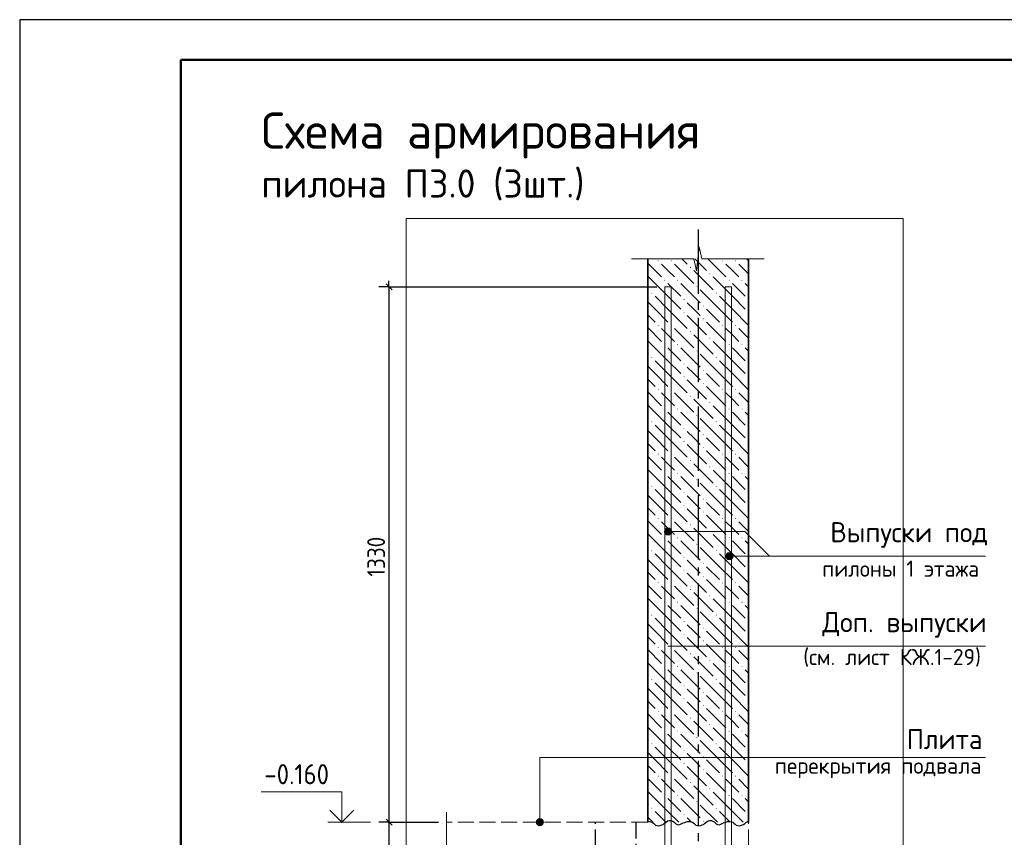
# Model space of a CAD drawing. Header units: millimetres. Extents: x 0 to 42000, y 0 to 29700.
# Tile 9 of 18: x 0 to 12227, y 19543 to 29700. Entities that reach past the tile are written whole.
import ezdxf

# ---------------------------------------------------------------- set-up
doc = ezdxf.new("R2010")
doc.units = ezdxf.units.MM
doc.linetypes.add('______2', pattern=[270, 200, -70])
doc.linetypes.add('______5', pattern=[1100, 800, -100, 100, -100])
for name, color, linetype, lineweight in [('S1 Продольная арматура', 7, 'Continuous', 35), ('Standard', 7, 'Continuous', 25), ('ЖБ Перекрытие верхний уровень', 7, '______2', 25), ('ЖБ Пилон', 7, 'Continuous', 35), ('Заголовок чертежа', 7, 'Continuous', 25), ('Позиционная метка диаметр_ шаг', 7, 'Continuous', 13), ('Позиционная метка линия выноска', 7, 'Continuous', 13), ('Примечания', 7, 'Continuous', 13)]:
    doc.layers.add(name, color=color, linetype=linetype, lineweight=lineweight)
doc.layers.add('Оси', color=7, linetype='______5')
doc.styles.add('ISOCPEUR', font='txt')

msp = doc.modelspace()

# ---------------------------------------------------------------- hatches: boundary and pattern name
at = {"layer": 'ЖБ Пилон', "linetype": 'Continuous', "lineweight": 18, "transparency": 33554687}
for points in [[(7923, 26704), (7930, 26710), (7936, 26704), (7930, 26697)], [(8083, 26704), (8090, 26710), (8096, 26704), (8090, 26697)], [(8723, 26704), (8730, 26710), (8736, 26704), (8730, 26697)], [(8883, 26704), (8890, 26710), (8896, 26704), (8890, 26697)], [(8323, 26624), (8330, 26630), (8336, 26624), (8330, 26617)], [(8563, 26544), (8570, 26550), (8576, 26544), (8570, 26537)], [(8003, 26464), (8010, 26470), (8016, 26464), (8010, 26457)], [(8163, 26464), (8170, 26470), (8176, 26464), (8170, 26457)], [(8803, 26464), (8810, 26470), (8816, 26464), (8810, 26457)], [(8963, 26464), (8970, 26470), (8976, 26464), (8970, 26457)], [(7843, 26304), (7850, 26310), (7856, 26304), (7850, 26297)], [(8403, 26384), (8410, 26390), (8416, 26384), (8410, 26377)], [(8643, 26304), (8650, 26310), (8656, 26304), (8650, 26297)], [(8243, 26224), (8250, 26230), (8256, 26224), (8250, 26217)], [(9043, 26224), (9050, 26230), (9051, 26230), (9051, 26218), (9050, 26217)], [(8243, 26064), (8250, 26070), (8256, 26064), (8250, 26057)], [(8483, 26144), (8490, 26150), (8496, 26144), (8490, 26137)], [(9043, 26064), (9050, 26070), (9051, 26070), (9051, 26058), (9050, 26057)], [(8483, 25984), (8490, 25990), (8496, 25984), (8490, 25977)], [(7923, 25904), (7930, 25910), (7936, 25904), (7930, 25897)], [(8083, 25904), (8090, 25910), (8096, 25904), (8090, 25897)], [(8323, 25824), (8330, 25830), (8336, 25824), (8330, 25817)], [(8723, 25904), (8730, 25910), (8736, 25904), (8730, 25897)], [(8883, 25904), (8890, 25910), (8896, 25904), (8890, 25897)], [(8563, 25744), (8570, 25750), (8576, 25744), (8570, 25737)], [(8003, 25664), (8010, 25670), (8016, 25664), (8010, 25657)], [(8163, 25664), (8170, 25670), (8176, 25664), (8170, 25657)], [(8403, 25584), (8410, 25590), (8416, 25584), (8410, 25577)], [(8803, 25664), (8810, 25670), (8816, 25664), (8810, 25657)], [(8963, 25664), (8970, 25670), (8976, 25664), (8970, 25657)], [(7843, 25504), (7850, 25510), (7856, 25504), (7850, 25497)], [(8643, 25504), (8650, 25510), (8656, 25504), (8650, 25497)], [(8243, 25424), (8250, 25430), (8256, 25424), (8250, 25417)], [(8483, 25344), (8490, 25350), (8496, 25344), (8490, 25337)], [(9043, 25424), (9050, 25430), (9051, 25430), (9051, 25418), (9050, 25417)], [(8243, 25264), (8250, 25270), (8256, 25264), (8250, 25257)], [(8483, 25184), (8490, 25190), (8496, 25184), (8490, 25177)], [(9043, 25264), (9050, 25270), (9051, 25270), (9051, 25258), (9050, 25257)], [(7923, 25104), (7930, 25110), (7936, 25104), (7930, 25097)], [(8083, 25104), (8090, 25110), (8096, 25104), (8090, 25097)], [(8723, 25104), (8730, 25110), (8736, 25104), (8730, 25097)], [(8883, 25104), (8890, 25110), (8896, 25104), (8890, 25097)], [(8323, 25024), (8330, 25030), (8336, 25024), (8330, 25017)], [(8563, 24944), (8570, 24950), (8576, 24944), (8570, 24937)], [(8003, 24864), (8010, 24870), (8016, 24864), (8010, 24857)], [(8163, 24864), (8170, 24870), (8176, 24864), (8170, 24857)], [(8803, 24864), (8810, 24870), (8816, 24864), (8810, 24857)], [(8963, 24864), (8970, 24870), (8976, 24864), (8970, 24857)], [(7843, 24704), (7850, 24710), (7856, 24704), (7850, 24697)], [(8403, 24784), (8410, 24790), (8416, 24784), (8410, 24777)], [(8643, 24704), (8650, 24710), (8656, 24704), (8650, 24697)], [(8243, 24624), (8250, 24630), (8256, 24624), (8250, 24617)], [(9043, 24624), (9050, 24630), (9051, 24630), (9051, 24618), (9050, 24617)], [(8243, 24464), (8250, 24470), (8256, 24464), (8250, 24457)], [(8483, 24544), (8490, 24550), (8496, 24544), (8490, 24537)], [(9043, 24464), (9050, 24470), (9051, 24470), (9051, 24458), (9050, 24457)], [(8483, 24384), (8490, 24390), (8496, 24384), (8490, 24377)], [(7923, 24304), (7930, 24310), (7936, 24304), (7930, 24297)], [(8083, 24304), (8090, 24310), (8096, 24304), (8090, 24297)], [(8323, 24224), (8330, 24230), (8336, 24224), (8330, 24217)], [(8723, 24304), (8730, 24310), (8736, 24304), (8730, 24297)], [(8883, 24304), (8890, 24310), (8896, 24304), (8890, 24297)], [(8563, 24144), (8570, 24150), (8576, 24144), (8570, 24137)], [(8003, 24064), (8010, 24070), (8016, 24064), (8010, 24057)], [(8163, 24064), (8170, 24070), (8176, 24064), (8170, 24057)], [(8403, 23984), (8410, 23990), (8416, 23984), (8410, 23977)], [(8803, 24064), (8810, 24070), (8816, 24064), (8810, 24057)], [(8963, 24064), (8970, 24070), (8976, 24064), (8970, 24057)], [(7843, 23904), (7850, 23910), (7856, 23904), (7850, 23897)], [(8643, 23904), (8650, 23910), (8656, 23904), (8650, 23897)], [(8243, 23824), (8250, 23830), (8256, 23824), (8250, 23817)], [(8483, 23744), (8490, 23750), (8496, 23744), (8490, 23737)], [(9043, 23824), (9050, 23830), (9051, 23830), (9051, 23818), (9050, 23817)], [(8243, 23664), (8250, 23670), (8256, 23664), (8250, 23657)], [(9043, 23664), (9050, 23670), (9051, 23670), (9051, 23658), (9050, 23657)], [(7923, 23504), (7930, 23510), (7936, 23504), (7930, 23497)], [(8083, 23504), (8090, 23510), (8096, 23504), (8090, 23497)], [(8483, 23584), (8490, 23590), (8496, 23584), (8490, 23577)], [(8723, 23504), (8730, 23510), (8736, 23504), (8730, 23497)], [(8883, 23504), (8890, 23510), (8896, 23504), (8890, 23497)], [(8323, 23424), (8330, 23430), (8336, 23424), (8330, 23417)], [(8003, 23264), (8010, 23270), (8016, 23264), (8010, 23257)], [(8163, 23264), (8170, 23270), (8176, 23264), (8170, 23257)], [(8563, 23344), (8570, 23350), (8576, 23344), (8570, 23337)], [(8803, 23264), (8810, 23270), (8816, 23264), (8810, 23257)], [(8963, 23264), (8970, 23270), (8976, 23264), (8970, 23257)], [(7843, 23104), (7850, 23110), (7856, 23104), (7850, 23097)], [(8403, 23184), (8410, 23190), (8416, 23184), (8410, 23177)], [(8643, 23104), (8650, 23110), (8656, 23104), (8650, 23097)], [(8243, 23024), (8250, 23030), (8256, 23024), (8250, 23017)], [(9043, 23024), (9050, 23030), (9051, 23030), (9051, 23018), (9050, 23017)], [(8243, 22864), (8250, 22870), (8256, 22864), (8250, 22857)], [(8483, 22944), (8490, 22950), (8496, 22944), (8490, 22937)], [(9043, 22864), (9050, 22870), (9051, 22870), (9051, 22858), (9050, 22857)], [(8483, 22784), (8490, 22790), (8496, 22784), (8490, 22777)], [(7923, 22704), (7930, 22710), (7936, 22704), (7930, 22697)], [(8083, 22704), (8090, 22710), (8096, 22704), (8090, 22697)], [(8323, 22624), (8330, 22630), (8336, 22624), (8330, 22617)], [(8723, 22704), (8730, 22710), (8736, 22704), (8730, 22697)], [(8883, 22704), (8890, 22710), (8896, 22704), (8890, 22697)], [(8563, 22544), (8570, 22550), (8576, 22544), (8570, 22537)], [(8003, 22464), (8010, 22470), (8016, 22464), (8010, 22457)], [(8163, 22464), (8170, 22470), (8176, 22464), (8170, 22457)], [(8403, 22384), (8410, 22390), (8416, 22384), (8410, 22377)], [(8803, 22464), (8810, 22470), (8816, 22464), (8810, 22457)], [(8963, 22464), (8970, 22470), (8976, 22464), (8970, 22457)], [(7843, 22304), (7850, 22310), (7856, 22304), (7850, 22297)], [(8643, 22304), (8650, 22310), (8656, 22304), (8650, 22297)], [(8243, 22224), (8250, 22230), (8256, 22224), (8250, 22217)], [(8483, 22144), (8490, 22150), (8496, 22144), (8490, 22137)], [(9043, 22224), (9050, 22230), (9051, 22230), (9051, 22218), (9050, 22217)], [(8243, 22064), (8250, 22070), (8256, 22064), (8250, 22057)], [(9043, 22064), (9050, 22070), (9051, 22070), (9051, 22058), (9050, 22057)], [(7923, 21904), (7930, 21910), (7936, 21904), (7930, 21897)], [(8083, 21904), (8090, 21910), (8096, 21904), (8090, 21897)], [(8483, 21984), (8490, 21990), (8496, 21984), (8490, 21977)], [(8723, 21904), (8730, 21910), (8736, 21904), (8730, 21897)], [(8883, 21904), (8890, 21910), (8896, 21904), (8890, 21897)], [(8323, 21824), (8330, 21830), (8336, 21824), (8330, 21817)], [(8003, 21664), (8010, 21670), (8016, 21664), (8010, 21657)], [(8163, 21664), (8170, 21670), (8176, 21664), (8170, 21657)], [(8563, 21744), (8570, 21750), (8576, 21744), (8570, 21737)], [(8803, 21664), (8810, 21670), (8816, 21664), (8810, 21657)], [(8963, 21664), (8970, 21670), (8976, 21664), (8970, 21657)], [(8403, 21584), (8410, 21590), (8416, 21584), (8410, 21577)], [(7843, 21504), (7850, 21510), (7856, 21504), (7850, 21497)], [(8243, 21424), (8250, 21430), (8256, 21424), (8250, 21417)], [(8643, 21504), (8650, 21510), (8656, 21504), (8650, 21497)], [(9043, 21424), (9050, 21430), (9051, 21430), (9051, 21418), (9050, 21417)], [(8483, 21344), (8490, 21350), (8496, 21344), (8490, 21337)], [(8243, 21264), (8250, 21270), (8256, 21264), (8250, 21257)], [(8483, 21184), (8490, 21190), (8496, 21184), (8490, 21177)], [(9043, 21264), (9050, 21270), (9051, 21270), (9051, 21258), (9050, 21257)], [(7923, 21104), (7930, 21110), (7936, 21104), (7930, 21097)], [(8083, 21104), (8090, 21110), (8096, 21104), (8090, 21097)], [(8323, 21024), (8330, 21030), (8336, 21024), (8330, 21017)], [(8723, 21104), (8730, 21110), (8736, 21104), (8730, 21097)], [(8883, 21104), (8890, 21110), (8896, 21104), (8890, 21097)], [(8563, 20944), (8570, 20950), (8576, 20944), (8570, 20937)], [(8003, 20864), (8010, 20870), (8016, 20864), (8010, 20857)], [(8163, 20864), (8170, 20870), (8176, 20864), (8170, 20857)], [(8403, 20784), (8410, 20790), (8416, 20784), (8410, 20777)], [(8803, 20864), (8810, 20870), (8816, 20864), (8810, 20857)], [(8963, 20864), (8970, 20870), (8976, 20864), (8970, 20857)], [(7843, 20704), (7850, 20710), (7856, 20704), (7850, 20697)], [(8643, 20704), (8650, 20710), (8656, 20704), (8650, 20697)], [(8243, 20624), (8250, 20630), (8256, 20624), (8250, 20617)], [(8483, 20544), (8490, 20550), (8496, 20544), (8490, 20537)], [(9043, 20624), (9050, 20630), (9051, 20630), (9051, 20618), (9050, 20617)], [(8243, 20464), (8250, 20470), (8256, 20464), (8250, 20457)], [(9043, 20464), (9050, 20470), (9051, 20470), (9051, 20458), (9050, 20457)], [(7923, 20304), (7930, 20310), (7936, 20304), (7930, 20297)], [(8083, 20304), (8090, 20310), (8096, 20304), (8090, 20297)], [(8483, 20384), (8490, 20390), (8496, 20384), (8490, 20377)], [(8723, 20304), (8730, 20310), (8736, 20304), (8730, 20297)], [(8883, 20304), (8890, 20310), (8896, 20304), (8890, 20297)], [(8323, 20224), (8330, 20230), (8336, 20224), (8330, 20217)], [(8003, 20064), (8010, 20070), (8016, 20064), (8010, 20057)], [(8163, 20064), (8170, 20070), (8176, 20064), (8170, 20057)], [(8563, 20144), (8570, 20150), (8576, 20144), (8570, 20137)], [(8803, 20064), (8810, 20070), (8816, 20064), (8810, 20057)], [(8963, 20064), (8970, 20070), (8976, 20064), (8970, 20057)], [(8403, 19984), (8410, 19990), (8416, 19984), (8410, 19977)], [(7843, 19904), (7850, 19910), (7856, 19904), (7850, 19897)], [(8243, 19824), (8250, 19830), (8256, 19824), (8250, 19817)], [(8643, 19904), (8650, 19910), (8656, 19904), (8650, 19897)], [(9043, 19824), (9050, 19830), (9051, 19830), (9051, 19818), (9050, 19817)], [(8483, 19744), (8490, 19750), (8496, 19744), (8490, 19737)]]:
    msp.add_hatch(color=7, dxfattribs=at).paths.add_polyline_path(points, flags=16)
at = {"layer": 'Позиционная метка линия выноска', "linetype": 'Continuous', "lineweight": 13, "transparency": 33554687}
for points in [[(8012, 23318), (8012, 23363), (8006, 23340)], [(8012, 23363), (8028, 23301), (8028, 23379)], [(8012, 23363), (8012, 23318), (8028, 23301)], [(8028, 23379), (8051, 23295), (8051, 23385)], [(8028, 23379), (8028, 23301), (8051, 23295)], [(8051, 23385), (8051, 23295), (8073, 23301)], [(8051, 23385), (8073, 23301), (8073, 23379)], [(8073, 23379), (8073, 23301), (8089, 23318)], [(8073, 23379), (8089, 23318), (8089, 23363)], [(8089, 23363), (8089, 23318), (8096, 23340)], [(8774, 23012), (8774, 23057), (8768, 23035)], [(8774, 23057), (8790, 22996), (8790, 23074)], [(8774, 23057), (8774, 23012), (8790, 22996)], [(8790, 23074), (8813, 22990), (8813, 23080)], [(8790, 23074), (8790, 22996), (8813, 22990)], [(8813, 23080), (8813, 22990), (8835, 22996)], [(8813, 23080), (8835, 22996), (8835, 23074)], [(8835, 23074), (8835, 22996), (8851, 23012)], [(8835, 23074), (8851, 23012), (8851, 23057)], [(8851, 23057), (8851, 23012), (8858, 23035)], [(6415, 19730), (6505, 19730), (6499, 19753)], [(6415, 19730), (6499, 19753), (6421, 19753)], [(6421, 19708), (6505, 19730), (6415, 19730)], [(6421, 19753), (6499, 19753), (6482, 19769)], [(6421, 19753), (6482, 19769), (6437, 19769)], [(6421, 19708), (6499, 19708), (6505, 19730)], [(6437, 19691), (6499, 19708), (6421, 19708)], [(6437, 19769), (6482, 19769), (6460, 19775)], [(6437, 19691), (6482, 19691), (6499, 19708)], [(6482, 19691), (6437, 19691), (6460, 19685)]]:
    msp.add_hatch(color=7, dxfattribs=at).paths.add_polyline_path(points)

# ---------------------------------------------------------------- linework, layer by layer
at = {"layer": 'S1 Продольная арматура', "color": 7, "linetype": 'Continuous', "lineweight": 18, "transparency": 33554687}
for points in [[(8011, 5030), (8011, 26380), (8091, 26380), (8091, 5030), (8011, 5030)], [(8011, 5030), (8011, 26380), (8091, 26380), (8091, 5030), (8011, 5030)], [(8011, 5030), (8011, 26380), (8091, 26380), (8091, 5030), (8011, 5030)], [(8011, 5030), (8011, 26380), (8091, 26380), (8091, 5030), (8011, 5030)], [(8011, 5030), (8011, 26380), (8091, 26380), (8091, 5030), (8011, 5030)], [(8011, 5030), (8011, 26380), (8091, 26380), (8091, 5030), (8011, 5030)], [(8011, 5030), (8011, 26380), (8091, 26380), (8091, 5030), (8011, 5030)], [(8011, 5030), (8011, 26380), (8091, 26380), (8091, 5030), (8011, 5030)], [(8761, 5030), (8761, 26380), (8841, 26380), (8841, 5030), (8761, 5030)], [(8761, 5030), (8761, 26380), (8841, 26380), (8841, 5030), (8761, 5030)], [(8761, 5030), (8761, 26380), (8841, 26380), (8841, 5030), (8761, 5030)], [(8761, 5030), (8761, 26380), (8841, 26380), (8841, 5030), (8761, 5030)], [(8761, 5030), (8761, 26380), (8841, 26380), (8841, 5030), (8761, 5030)], [(8761, 5030), (8761, 26380), (8841, 26380), (8841, 5030), (8761, 5030)], [(8761, 5030), (8761, 26380), (8841, 26380), (8841, 5030), (8761, 5030)], [(8761, 5030), (8761, 26380), (8841, 26380), (8841, 5030), (8761, 5030)]]:
    msp.add_lwpolyline(points, dxfattribs=at)
at = {"layer": 'Standard', "color": 7, "linetype": 'Continuous', "lineweight": 25, "transparency": 33554687}
for p, q in [((2000, 29200), (2000, 1058)), ((4549, 26418), (4624, 26343)), ((4549, 19768), (4624, 19693))]:
    msp.add_line(p, q, dxfattribs=at)
at = {"layer": 'Standard', "color": 7, "linetype": 'Continuous', "lineweight": -3, "transparency": 33554687}
for p, q in [((4586, 26380), (4586, 26455)), ((4586, 26380), (4461, 26380)), ((4586, 26380), (4711, 26380)), ((4586, 26380), (7911, 26380)), ((4586, 19730), (4461, 19730)), ((4586, 19730), (4711, 19730)), ((4586, 19730), (5199, 19730)), ((4586, 19730), (4586, 18630))]:
    msp.add_line(p, q, dxfattribs=at)
at = {"layer": 'Standard', "color": 7, "linetype": 'Continuous', "lineweight": 13, "transparency": 33554687}
msp.add_line((4356, 19730), (3826, 19730), dxfattribs=at)
at = {"layer": 'Standard', "color": 7, "linetype": 'Continuous', "lineweight": 25, "transparency": 33554687}
msp.add_lwpolyline([(0, 0), (42000, 0), (42000, 29700), (0, 29700), (0, 0)], close=True, dxfattribs=at)
at = {"layer": 'Standard', "color": 7, "linetype": 'Continuous', "lineweight": 50, "transparency": 33554687}
msp.add_lwpolyline([(2000, 29200), (41500, 29200), (41500, 500), (2000, 500), (2000, 29200)], close=True, dxfattribs=at)
at = {"layer": 'Standard', "color": 7, "linetype": 'Continuous', "lineweight": 13, "transparency": 33554687}
for points in [[(23000, 29200), (2000, 29200), (2000, 500), (23000, 500), (23000, 29200)], [(4000, 19730), (4000, 20110), (3000, 20110)]]:
    msp.add_lwpolyline(points, dxfattribs=at)
at = {"layer": 'Standard', "color": 254, "linetype": 'Continuous', "lineweight": 18, "true_color": 0xc4c4ff, "transparency": 33554687}
msp.add_lwpolyline([(4799, 2089), (10973, 2089), (10973, 27230), (4799, 27230), (4799, 2089)], dxfattribs=at)
at = {"layer": 'Standard', "color": 7, "linetype": 'Continuous', "lineweight": -3, "transparency": 33554687}
msp.add_lwpolyline([(4586, 26380), (4586, 22684), (4586, 22684), (4586, 19730)], dxfattribs=at)
at = {"layer": 'Standard', "color": 7, "linetype": 'Continuous', "lineweight": 35, "transparency": 33554687}
msp.add_lwpolyline([(4148, 19879), (4000, 19730), (3852, 19879)], dxfattribs=at)
at = {"layer": 'ЖБ Перекрытие верхний уровень', "color": 7, "linetype": '______2', "lineweight": 18, "transparency": 33554687}
for p, q in [((7799, 19730), (5299, 19730)), ((9052, 18630), (9052, 19730))]:
    msp.add_line(p, q, dxfattribs=at)
at = {"layer": 'ЖБ Пилон', "color": 7, "linetype": 'Continuous', "lineweight": 35, "transparency": 33554687}
for p, q in [((7799, 26730), (7799, 19730)), ((9051, 19730), (9051, 26730))]:
    msp.add_line(p, q, dxfattribs=at)
at = {"layer": 'ЖБ Пилон', "color": 9, "linetype": 'Continuous', "lineweight": 18, "true_color": 0xc7c7c7, "transparency": 33554687}
for p, q in [((7799, 26675), (7970, 26504)), ((8050, 26584), (7970, 26664)), ((8130, 26664), (8370, 26424)), ((8224, 26730), (8290, 26664)), ((8384, 26730), (8530, 26584)), ((8544, 26730), (8770, 26504)), ((8850, 26584), (8770, 26664)), ((8930, 26664), (9051, 26543)), ((9024, 26730), (9051, 26703)), ((8130, 26504), (8050, 26584)), ((8370, 26584), (8610, 26344)), ((8930, 26504), (8850, 26584)), ((8050, 26264), (7810, 26504)), ((8050, 26424), (8210, 26264)), ((8210, 26424), (8450, 26184)), ((8850, 26264), (8610, 26504)), ((8850, 26424), (9010, 26264)), ((9010, 26424), (9051, 26383)), ((7799, 26355), (7810, 26344)), ((8690, 26104), (8450, 26344)), ((7890, 26104), (7799, 26195)), ((7890, 26264), (8050, 26104)), ((8050, 26264), (8210, 26104)), ((8370, 26104), (8290, 26184)), ((8690, 26264), (8850, 26104)), ((8850, 26264), (9010, 26104)), ((7890, 26104), (8050, 25944)), ((8050, 26104), (8290, 25864)), ((8450, 26024), (8370, 26104)), ((8530, 26104), (8690, 25944)), ((8690, 26104), (8850, 25944)), ((8850, 26104), (9051, 25903)), ((7799, 26035), (7890, 25944)), ((8290, 26024), (8530, 25784)), ((8530, 25944), (8770, 25704)), ((7799, 25875), (7970, 25704)), ((8050, 25784), (7970, 25864)), ((8130, 25864), (8370, 25624)), ((8850, 25784), (8770, 25864)), ((8930, 25864), (9051, 25743)), ((8050, 25464), (7810, 25704)), ((8130, 25704), (8050, 25784)), ((8370, 25784), (8610, 25544)), ((8850, 25464), (8610, 25704)), ((8930, 25704), (8850, 25784)), ((7799, 25555), (7810, 25544)), ((8050, 25624), (8210, 25464)), ((8210, 25624), (8450, 25384)), ((8850, 25624), (9010, 25464)), ((9010, 25624), (9051, 25583)), ((7890, 25464), (8050, 25304)), ((8050, 25464), (8210, 25304)), ((8690, 25304), (8450, 25544)), ((8690, 25464), (8850, 25304)), ((8850, 25464), (9010, 25304)), ((7890, 25304), (7799, 25395)), ((8370, 25304), (8290, 25384)), ((7799, 25235), (7890, 25144)), ((7890, 25304), (8050, 25144)), ((8050, 25304), (8290, 25064)), ((8290, 25224), (8530, 24984)), ((8450, 25224), (8370, 25304)), ((8530, 25304), (8690, 25144)), ((8690, 25304), (8850, 25144)), ((8850, 25304), (9051, 25103)), ((7799, 25075), (7970, 24904)), ((8530, 25144), (8770, 24904)), ((8050, 24984), (7970, 25064)), ((8130, 24904), (8050, 24984)), ((8130, 25064), (8370, 24824)), ((8370, 24984), (8610, 24744)), ((8850, 24984), (8770, 25064)), ((8930, 24904), (8850, 24984)), ((8930, 25064), (9051, 24943)), ((8050, 24664), (7810, 24904)), ((8050, 24824), (8210, 24664)), ((8210, 24824), (8450, 24584)), ((8850, 24664), (8610, 24904)), ((8850, 24824), (9010, 24664)), ((9010, 24824), (9051, 24783)), ((7799, 24755), (7810, 24744)), ((8690, 24504), (8450, 24744)), ((7890, 24504), (7799, 24595)), ((7890, 24664), (8050, 24504)), ((8050, 24664), (8210, 24504)), ((8370, 24504), (8290, 24584)), ((8690, 24664), (8850, 24504)), ((8850, 24664), (9010, 24504)), ((7890, 24504), (8050, 24344)), ((8050, 24504), (8290, 24264)), ((8450, 24424), (8370, 24504)), ((8530, 24504), (8690, 24344)), ((8690, 24504), (8850, 24344)), ((8850, 24504), (9051, 24303)), ((7799, 24435), (7890, 24344)), ((8290, 24424), (8530, 24184)), ((8530, 24344), (8770, 24104)), ((7799, 24275), (7970, 24104)), ((8050, 24184), (7970, 24264)), ((8130, 24264), (8370, 24024)), ((8850, 24184), (8770, 24264)), ((8930, 24264), (9051, 24143)), ((8050, 23864), (7810, 24104)), ((8130, 24104), (8050, 24184)), ((8370, 24184), (8610, 23944)), ((8850, 23864), (8610, 24104)), ((8930, 24104), (8850, 24184)), ((8050, 24024), (8210, 23864)), ((8210, 24024), (8450, 23784)), ((8850, 24024), (9010, 23864)), ((9010, 24024), (9051, 23983)), ((7799, 23955), (7810, 23944)), ((7890, 23864), (8050, 23704)), ((8050, 23864), (8210, 23704)), ((8690, 23704), (8450, 23944)), ((8690, 23864), (8850, 23704)), ((8850, 23864), (9010, 23704)), ((7890, 23704), (7799, 23795)), ((8370, 23704), (8290, 23784)), ((7799, 23635), (7890, 23544)), ((7890, 23704), (8050, 23544)), ((8050, 23704), (8290, 23464)), ((8290, 23624), (8530, 23384)), ((8450, 23624), (8370, 23704)), ((8530, 23704), (8690, 23544)), ((8690, 23704), (8850, 23544)), ((8850, 23704), (9051, 23503)), ((8530, 23544), (8770, 23304)), ((7799, 23475), (7970, 23304)), ((8050, 23384), (7970, 23464)), ((8130, 23304), (8050, 23384)), ((8130, 23464), (8370, 23224)), ((8370, 23384), (8610, 23144)), ((8850, 23384), (8770, 23464)), ((8930, 23304), (8850, 23384)), ((8930, 23464), (9051, 23343)), ((8050, 23064), (7810, 23304)), ((8850, 23064), (8610, 23304)), ((7799, 23155), (7810, 23144)), ((8050, 23224), (8210, 23064)), ((8210, 23224), (8450, 22984)), ((8690, 22904), (8450, 23144)), ((8850, 23224), (9010, 23064)), ((9010, 23224), (9051, 23183)), ((7890, 22904), (7799, 22995)), ((7890, 23064), (8050, 22904)), ((8050, 23064), (8210, 22904)), ((8690, 23064), (8850, 22904)), ((8850, 23064), (9010, 22904)), ((7890, 22904), (8050, 22744)), ((8050, 22904), (8290, 22664)), ((8370, 22904), (8290, 22984)), ((8450, 22824), (8370, 22904)), ((8530, 22904), (8690, 22744)), ((8690, 22904), (8850, 22744)), ((8850, 22904), (9051, 22703)), ((7799, 22835), (7890, 22744)), ((8290, 22824), (8530, 22584)), ((8530, 22744), (8770, 22504)), ((7799, 22675), (7970, 22504)), ((8050, 22584), (7970, 22664)), ((8130, 22664), (8370, 22424)), ((8850, 22584), (8770, 22664)), ((8930, 22664), (9051, 22543)), ((8050, 22264), (7810, 22504)), ((8130, 22504), (8050, 22584)), ((8370, 22584), (8610, 22344)), ((8850, 22264), (8610, 22504)), ((8930, 22504), (8850, 22584)), ((8050, 22424), (8210, 22264)), ((8210, 22424), (8450, 22184)), ((8850, 22424), (9010, 22264)), ((9010, 22424), (9051, 22383)), ((7799, 22355), (7810, 22344)), ((7890, 22264), (8050, 22104)), ((8050, 22264), (8210, 22104)), ((8690, 22104), (8450, 22344)), ((8690, 22264), (8850, 22104)), ((8850, 22264), (9010, 22104)), ((7890, 22104), (7799, 22195)), ((8370, 22104), (8290, 22184)), ((7799, 22035), (7890, 21944)), ((7890, 22104), (8050, 21944)), ((8050, 22104), (8290, 21864)), ((8290, 22024), (8530, 21784)), ((8450, 22024), (8370, 22104)), ((8530, 22104), (8690, 21944)), ((8690, 22104), (8850, 21944)), ((8850, 22104), (9051, 21903)), ((8530, 21944), (8770, 21704)), ((7799, 21875), (7970, 21704)), ((8050, 21784), (7970, 21864)), ((8130, 21704), (8050, 21784)), ((8130, 21864), (8370, 21624)), ((8370, 21784), (8610, 21544)), ((8850, 21784), (8770, 21864)), ((8930, 21704), (8850, 21784)), ((8930, 21864), (9051, 21743)), ((8050, 21464), (7810, 21704)), ((8850, 21464), (8610, 21704)), ((7799, 21555), (7810, 21544)), ((8050, 21624), (8210, 21464)), ((8210, 21624), (8450, 21384)), ((8690, 21304), (8450, 21544)), ((8850, 21624), (9010, 21464)), ((9010, 21624), (9051, 21583)), ((7890, 21464), (8050, 21304)), ((8050, 21464), (8210, 21304)), ((8690, 21464), (8850, 21304)), ((8850, 21464), (9010, 21304)), ((7890, 21304), (7799, 21395)), ((7890, 21304), (8050, 21144)), ((8050, 21304), (8290, 21064)), ((8370, 21304), (8290, 21384)), ((8450, 21224), (8370, 21304)), ((8530, 21304), (8690, 21144)), ((8690, 21304), (8850, 21144)), ((8850, 21304), (9051, 21103)), ((7799, 21235), (7890, 21144)), ((8290, 21224), (8530, 20984)), ((7799, 21075), (7970, 20904)), ((8050, 20984), (7970, 21064)), ((8130, 21064), (8370, 20824)), ((8530, 21144), (8770, 20904)), ((8850, 20984), (8770, 21064)), ((8930, 21064), (9051, 20943)), ((8130, 20904), (8050, 20984)), ((8370, 20984), (8610, 20744)), ((8930, 20904), (8850, 20984)), ((8050, 20664), (7810, 20904)), ((8050, 20824), (8210, 20664)), ((8210, 20824), (8450, 20584)), ((8850, 20664), (8610, 20904)), ((8850, 20824), (9010, 20664)), ((9010, 20824), (9051, 20783)), ((7799, 20755), (7810, 20744)), ((7890, 20664), (8050, 20504)), ((8050, 20664), (8210, 20504)), ((8690, 20504), (8450, 20744)), ((8690, 20664), (8850, 20504)), ((8850, 20664), (9010, 20504)), ((7890, 20504), (7799, 20595)), ((8370, 20504), (8290, 20584)), ((7799, 20435), (7890, 20344)), ((7890, 20504), (8050, 20344)), ((8050, 20504), (8290, 20264)), ((8290, 20424), (8530, 20184)), ((8450, 20424), (8370, 20504)), ((8530, 20504), (8690, 20344)), ((8690, 20504), (8850, 20344)), ((8850, 20504), (9051, 20303)), ((8530, 20344), (8770, 20104)), ((7799, 20275), (7970, 20104)), ((8050, 20184), (7970, 20264)), ((8130, 20104), (8050, 20184)), ((8130, 20264), (8370, 20024)), ((8370, 20184), (8610, 19944)), ((8850, 20184), (8770, 20264)), ((8930, 20104), (8850, 20184)), ((8930, 20264), (9051, 20143)), ((8050, 19864), (7810, 20104)), ((8850, 19864), (8610, 20104)), ((7799, 19955), (7810, 19944)), ((8050, 20024), (8210, 19864)), ((8210, 20024), (8450, 19784)), ((8664, 19730), (8450, 19944)), ((8850, 20024), (9010, 19864)), ((9010, 20024), (9051, 19983)), ((7890, 19864), (8024, 19730)), ((8050, 19864), (8184, 19730)), ((8690, 19864), (8824, 19730)), ((8850, 19864), (8984, 19730)), ((7864, 19730), (7799, 19795)), ((8344, 19730), (8290, 19784))]:
    msp.add_line(p, q, dxfattribs=at)
at = {"layer": 'Оси', "color": 8, "linetype": '______5', "lineweight": -3, "transparency": 33554687}
msp.add_line((8426, 27095), (8426, 2079), dxfattribs=at)
at = {"layer": 'Позиционная метка линия выноска', "color": 7, "linetype": 'Continuous', "lineweight": 13, "transparency": 33554687}
for p, q in [((8051, 23385), (8051, 23385)), ((8006, 23340), (8006, 23340)), ((8051, 23295), (8051, 23295)), ((8096, 23340), (8096, 23340)), ((8768, 23035), (8768, 23035)), ((8813, 23080), (8813, 23080)), ((8813, 23035), (11992, 23035)), ((8813, 22990), (8813, 22990)), ((8858, 23035), (8858, 23035)), ((8049, 21918), (11992, 21918)), ((6415, 19730), (6415, 19730)), ((6460, 19775), (6460, 19775)), ((6505, 19730), (6505, 19730)), ((6460, 19685), (6460, 19685))]:
    msp.add_line(p, q, dxfattribs=at)
for points in [[(8051, 23340), (9006, 23340), (9311, 23035)], [(6460, 19730), (6460, 20533), (11992, 20533)]]:
    msp.add_lwpolyline(points, dxfattribs=at)
for centre in [(8051, 23340), (8813, 23035), (6460, 19730)]:
    msp.add_circle(centre, 45, dxfattribs=at)
at = {"layer": 'Примечания', "color": 7, "linetype": 'Continuous', "lineweight": 13, "transparency": 33554687}
for p, q in [((8405, 26580), (8438, 26880)), ((8438, 26880), (8471, 26730)), ((7596, 26730), (8372, 26730)), ((8372, 26730), (8405, 26580)), ((8471, 26730), (9246, 26730)), ((9246, 26730), (9246, 26730)), ((5299, 19855), (5299, 19221))]:
    msp.add_line(p, q, dxfattribs=at)
at = {"layer": 'Примечания', "color": 253, "linetype": '______2', "lineweight": -3, "true_color": 0xababab, "transparency": 33554687}
for p, q in [((7151, 18630), (7151, 19730)), ((7651, 19730), (7651, 18630))]:
    msp.add_line(p, q, dxfattribs=at)
at = {"layer": 'Примечания', "color": 7, "linetype": 'Continuous', "lineweight": 25, "transparency": 33554687}
for points in [[(7799, 19739), (7818, 19739), (7838, 19736), (7856, 19730), (7870, 19719), (7883, 19706), (7897, 19695), (7916, 19688), (7935, 19684), (7955, 19689), (7973, 19696), (7990, 19704), (8005, 19715), (8019, 19726), (8033, 19737), (8050, 19746), (8069, 19751), (8089, 19751), (8109, 19745), (8123, 19735), (8136, 19722), (8150, 19711), (8167, 19702), (8187, 19700), (8207, 19705), (8224, 19713), (8241, 19721), (8259, 19729), (8276, 19737), (8295, 19741), (8299, 19742)], [(8299, 19739), (8318, 19739), (8338, 19736), (8356, 19730), (8370, 19719), (8383, 19706), (8397, 19695), (8416, 19688), (8435, 19684), (8455, 19689), (8473, 19696), (8490, 19704), (8505, 19715), (8519, 19726), (8533, 19737), (8550, 19746), (8569, 19751), (8589, 19751), (8609, 19745), (8623, 19735), (8636, 19722), (8650, 19711), (8667, 19702), (8687, 19700), (8707, 19705), (8724, 19713), (8741, 19721), (8759, 19729), (8776, 19737), (8795, 19741), (8799, 19742)], [(8799, 19739), (8818, 19739), (8838, 19736), (8856, 19730), (8870, 19719), (8883, 19706), (8897, 19695), (8916, 19688), (8935, 19684), (8955, 19689), (8973, 19696), (8990, 19704), (9005, 19715), (9019, 19726), (9033, 19737), (9050, 19746), (9052, 19747)]]:
    msp.add_lwpolyline(points, dxfattribs=at)

# ---------------------------------------------------------------- texts
at = {"layer": 'Standard', "color": 7, "linetype": 'Continuous', "lineweight": 25, "transparency": 33554687, "insert": (4536, 22780), "char_height": 220, "width": 666.9, "attachment_point": 7, "rotation": 90, "style": 'ISOCPEUR'}
msp.add_mtext('\\W0.87;1330', dxfattribs=at)
at = {"layer": 'Standard', "color": 7, "linetype": 'Continuous', "lineweight": 25, "transparency": 33554687, "insert": (3038, 20202), "char_height": 250, "width": 1011.77, "attachment_point": 7, "style": 'ISOCPEUR'}
msp.add_mtext('\\W0.90;-0.160', dxfattribs=at)
at = {"layer": 'Заголовок чертежа', "color": 7, "linetype": 'Continuous', "lineweight": 50, "transparency": 33554687, "attachment_point": 7, "style": 'ISOCPEUR'}
for s, insert, char_height, width in [('\\W0.98;Схема армирования', (3000, 27975), 450, 5752.75), ('\\W0.98;пилона П3.0 (3шт.)', (3000, 27455), 350, 4229.73)]:
    msp.add_mtext(s, dxfattribs=dict(at, insert=insert, char_height=char_height, width=width))
at = {"layer": 'Позиционная метка диаметр_ шаг', "color": 7, "linetype": 'Continuous', "lineweight": 25, "transparency": 33554687, "attachment_point": 7, "style": 'ISOCPEUR'}
for s, insert, char_height, width in [('\\W0.97;Выпуски под', (10067, 23140), 250, 2045.71), ('\\W0.96;пилоны 1 этажа', (9967, 22780), 200, 2115.26), ('\\W0.98;Доп. выпуски', (9967, 22023), 250, 2145.81), ('\\W0.97;(см. лист КЖ.1-29)', (9730, 21663), 200, 2355.73), ('\\W0.95;Плита', (11017, 20638), 250, 1093.33), ('\\W0.98;перекрытия подвала', (9376, 20278), 200, 2696.76)]:
    msp.add_mtext(s, dxfattribs=dict(at, insert=insert, char_height=char_height, width=width))

doc.saveas('drawing.dxf')
